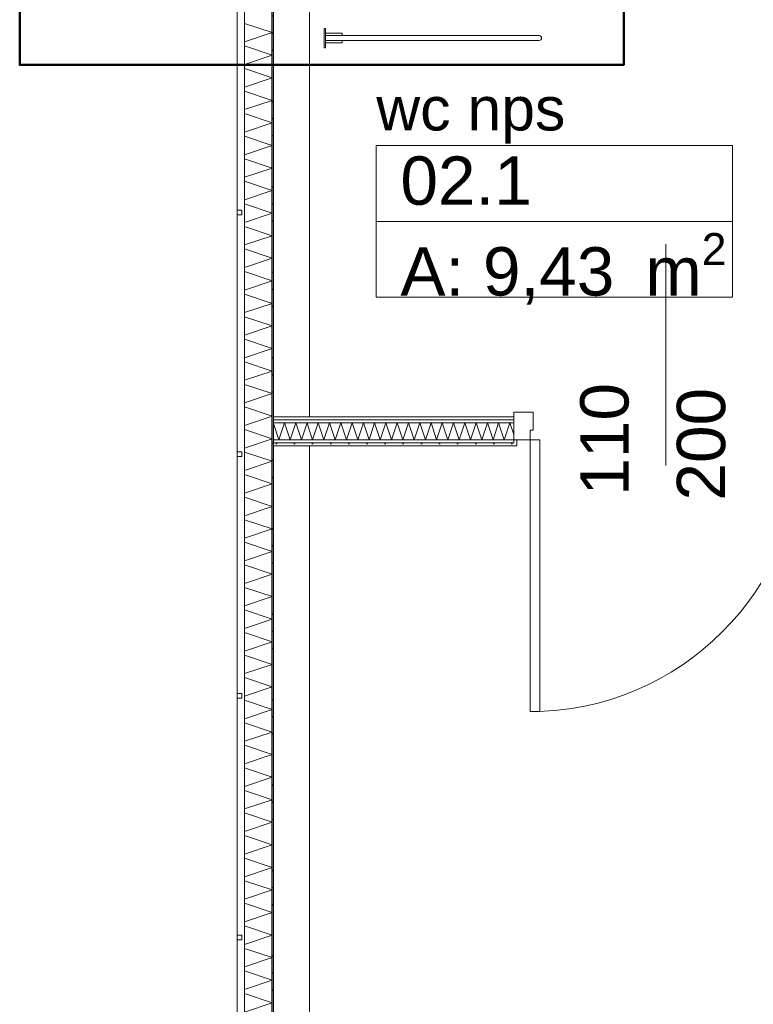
# Model space of a CAD drawing. Extents: x -7314 to 11761, y 144 to 9383.
# Tile 7 of 193: x 809 to 1113, y 1498 to 1906. Entities that reach past the tile are written whole.
import ezdxf
from ezdxf.xclip import XClip

# ---------------------------------------------------------------- set-up
doc = ezdxf.new("R2010")
doc.units = 0
doc.header["$MEASUREMENT"] = 0
doc.header["$XCLIPFRAME"] = 0
doc.linetypes.add('Krawędzie ukryte', pattern=[68, 48, -20])
doc.linetypes.add('Wipeout_Contour', pattern=[20000, 0, -20000])
for name, color, linetype in [('FORMA - Arch 01 - 220-A Ściany', 7, 'Continuous'), ('FORMA - Arch 01 - 410-K Osie', 7, 'Continuous'), ('FORMA - Arch 01 - 540-I Ogrzewanie', 7, 'Continuous'), ('FORMA - Arch 02 - Strefy', 7, 'Continuous'), ('FORMA - Arch 02 - Ściany zewnętrzne', 7, 'Continuous')]:
    doc.layers.add(name, color=color, linetype=linetype)
doc.styles.add('STYL_AUTOMATYCZNY_2', font='arial.ttf')
pattern_1 = [(0, (4185.3, -5972.398), (0, 7.5), [0, -7.5])]

# ---------------------------------------------------------------- blocks, each defined once
blk = doc.blocks.new('*X361')
at = {"layer": 'FORMA - Arch 01 - 220-A Ściany', "color": 7, "linetype": 'Continuous', "lineweight": 5, "ltscale": 0.025}
for p, q in [((902.04, 1904.1), (913.54, 1900.27)), ((913.54, 1900.27), (902.04, 1896.44)), ((902.04, 1894.77), (913.54, 1890.94)), ((913.54, 1890.94), (902.04, 1887.1)), ((902.04, 1885.44), (913.54, 1881.6)), ((913.54, 1881.6), (902.04, 1877.77)), ((902.04, 1876.1), (913.54, 1872.27)), ((913.54, 1872.27), (902.04, 1868.44)), ((902.04, 1866.77), (913.54, 1862.94)), ((913.54, 1862.94), (902.04, 1859.1)), ((902.04, 1857.44), (913.54, 1853.6)), ((913.54, 1853.6), (902.04, 1849.77)), ((902.04, 1848.1), (913.54, 1844.27)), ((913.54, 1844.27), (902.04, 1840.44)), ((902.04, 1838.77), (913.54, 1834.94)), ((913.54, 1834.94), (902.04, 1831.1)), ((902.04, 1829.44), (913.54, 1825.6)), ((913.54, 1825.6), (902.04, 1821.77)), ((902.04, 1820.1), (913.54, 1816.27)), ((913.54, 1816.27), (902.04, 1812.44)), ((902.04, 1810.77), (913.54, 1806.94)), ((913.54, 1806.94), (902.04, 1803.1)), ((902.04, 1801.44), (913.54, 1797.6)), ((913.54, 1797.6), (902.04, 1793.77)), ((902.04, 1792.1), (913.54, 1788.27)), ((913.54, 1788.27), (902.04, 1784.44)), ((902.04, 1782.77), (913.54, 1778.94)), ((913.54, 1778.94), (902.04, 1775.1)), ((902.04, 1773.44), (913.54, 1769.6)), ((913.54, 1769.6), (902.04, 1765.77)), ((902.04, 1764.1), (913.54, 1760.27)), ((913.54, 1760.27), (902.04, 1756.44)), ((902.04, 1754.77), (913.54, 1750.94)), ((913.54, 1750.94), (902.04, 1747.1)), ((902.04, 1745.44), (913.54, 1741.6)), ((913.54, 1741.6), (902.04, 1737.77)), ((902.04, 1736.1), (913.54, 1732.27)), ((913.54, 1732.27), (902.04, 1728.44)), ((902.04, 1726.77), (913.54, 1722.94)), ((913.54, 1722.94), (902.04, 1719.1)), ((902.04, 1717.44), (913.54, 1713.6)), ((913.54, 1713.6), (902.04, 1709.77)), ((902.04, 1708.1), (913.54, 1704.27)), ((913.54, 1704.27), (902.04, 1700.44)), ((902.04, 1698.77), (913.54, 1694.94)), ((913.54, 1694.94), (902.04, 1691.1)), ((902.04, 1689.44), (913.54, 1685.6)), ((913.54, 1685.6), (902.04, 1681.77)), ((902.04, 1680.1), (913.54, 1676.27)), ((913.54, 1676.27), (902.04, 1672.44)), ((902.04, 1670.77), (913.54, 1666.94)), ((913.54, 1666.94), (902.04, 1663.1)), ((902.04, 1661.44), (913.54, 1657.6)), ((913.54, 1657.6), (902.04, 1653.77)), ((902.04, 1652.1), (913.54, 1648.27)), ((913.54, 1648.27), (902.04, 1644.44)), ((902.04, 1642.77), (913.54, 1638.94)), ((913.54, 1638.94), (902.04, 1635.1)), ((902.04, 1633.44), (913.54, 1629.6)), ((913.54, 1629.6), (902.04, 1625.77)), ((902.04, 1624.1), (913.54, 1620.27)), ((913.54, 1620.27), (902.04, 1616.44)), ((902.04, 1614.77), (913.54, 1610.94)), ((913.54, 1610.94), (902.04, 1607.1)), ((902.04, 1605.44), (913.54, 1601.6)), ((913.54, 1601.6), (902.04, 1597.77)), ((902.04, 1596.1), (913.54, 1592.27)), ((913.54, 1592.27), (902.04, 1588.44)), ((902.04, 1586.77), (913.54, 1582.94)), ((913.54, 1582.94), (902.04, 1579.1)), ((902.04, 1577.44), (913.54, 1573.6)), ((913.54, 1573.6), (902.04, 1569.77)), ((902.04, 1568.1), (913.54, 1564.27)), ((913.54, 1564.27), (902.04, 1560.44)), ((902.04, 1558.77), (913.54, 1554.94)), ((913.54, 1554.94), (902.04, 1551.1)), ((902.04, 1549.44), (913.54, 1545.6)), ((913.54, 1545.6), (902.04, 1541.77)), ((902.04, 1540.1), (913.54, 1536.27)), ((913.54, 1536.27), (902.04, 1532.44)), ((902.04, 1530.77), (913.54, 1526.94)), ((913.54, 1526.94), (902.04, 1523.1)), ((902.04, 1521.44), (913.54, 1517.6)), ((913.54, 1517.6), (902.04, 1513.77)), ((902.04, 1512.1), (913.54, 1508.27)), ((913.54, 1508.27), (902.04, 1504.44)), ((902.04, 1502.77), (913.54, 1498.94)), ((913.54, 1498.94), (902.04, 1495.1))]:
    blk.add_line(p, q, dxfattribs=at)
blk = doc.blocks.new('*X416')
at = {"layer": 'FORMA - Arch 01 - 220-A Ściany', "color": 7, "linetype": 'Continuous', "lineweight": 5, "ltscale": 0.025}
for p, q in [((916.3, 1731.8), (914.04, 1738.58)), ((918.63, 1738.8), (916.3, 1731.8)), ((920.97, 1731.8), (918.63, 1738.8)), ((923.3, 1738.8), (920.97, 1731.8)), ((925.63, 1731.8), (923.3, 1738.8)), ((927.97, 1738.8), (925.63, 1731.8)), ((929.04, 1735.58), (927.97, 1738.8))]:
    blk.add_line(p, q, dxfattribs=at)
blk = doc.blocks.new('*X417')
at = {"layer": 'FORMA - Arch 01 - 220-A Ściany', "color": 7, "linetype": 'Continuous', "lineweight": 5, "ltscale": 0.025}
for p, q in [((930.3, 1731.8), (929.04, 1735.58)), ((932.63, 1738.8), (930.3, 1731.8)), ((934.97, 1731.8), (932.63, 1738.8)), ((937.3, 1738.8), (934.97, 1731.8)), ((939.63, 1731.8), (937.3, 1738.8)), ((941.97, 1738.8), (939.63, 1731.8)), ((944.3, 1731.8), (941.97, 1738.8)), ((946.63, 1738.8), (944.3, 1731.8)), ((948.97, 1731.8), (946.63, 1738.8)), ((951.3, 1738.8), (948.97, 1731.8)), ((953.63, 1731.8), (951.3, 1738.8)), ((955.97, 1738.8), (953.63, 1731.8)), ((958.3, 1731.8), (955.97, 1738.8)), ((960.63, 1738.8), (958.3, 1731.8)), ((962.97, 1731.8), (960.63, 1738.8)), ((965.3, 1738.8), (962.97, 1731.8)), ((967.63, 1731.8), (965.3, 1738.8)), ((969.97, 1738.8), (967.63, 1731.8)), ((972.3, 1731.8), (969.97, 1738.8)), ((974.63, 1738.8), (972.3, 1731.8)), ((976.97, 1731.8), (974.63, 1738.8)), ((979.3, 1738.8), (976.97, 1731.8)), ((981.63, 1731.8), (979.3, 1738.8)), ((983.97, 1738.8), (981.63, 1731.8)), ((986.3, 1731.8), (983.97, 1738.8)), ((988.63, 1738.8), (986.3, 1731.8)), ((990.97, 1731.8), (988.63, 1738.8)), ((993.3, 1738.8), (990.97, 1731.8)), ((995.63, 1731.8), (993.3, 1738.8)), ((997.97, 1738.8), (995.63, 1731.8)), ((1000.3, 1731.8), (997.97, 1738.8)), ((1002.63, 1738.8), (1000.3, 1731.8)), ((1004.97, 1731.8), (1002.63, 1738.8)), ((1007.3, 1738.8), (1004.97, 1731.8)), ((1009.63, 1731.8), (1007.3, 1738.8)), ((1011.97, 1738.8), (1009.63, 1731.8)), ((1013.56, 1734.03), (1011.97, 1738.8))]:
    blk.add_line(p, q, dxfattribs=at)
blk = doc.blocks.new('Rysunek_1_1', base_point=(4185.3, -5972.4))
at = {"layer": 'FORMA - Arch 01 - 220-A Ściany', "color": 7, "linetype": 'Continuous', "lineweight": 13, "ltscale": 0.025}
blk.add_arc((1020.36, 1731.8), 112.4, 270, 0, dxfattribs=at)
at = {"color": 254, "linetype": 'Wipeout_Contour', "lineweight": 0, "ltscale": 18256.97488}
blk.add_wipeout([(899.04, 7923.64), (899.04, 721.9), (902.04, 721.9), (902.04, 7923.64)], dxfattribs=at).dxf.layer = 'FORMA - Arch 01 - 220-A Ściany'
at = {"color": 254, "linetype": 'Wipeout_Contour', "lineweight": 0, "ltscale": 10686.731388}
blk.add_wipeout([(1323.04, 1971.9), (914.04, 1971.9), (914.04, 1741.3), (954.04, 1741.3), (1323.04, 1741.3)], dxfattribs=at).dxf.layer = 'FORMA - Arch 02 - Strefy'
at = {"layer": 'FORMA - Arch 01 - 220-A Ściany', "color": 7, "linetype": 'Continuous', "lineweight": 18, "ltscale": 0.025}
blk.add_line((902.04, 7923.64), (902.04, 721.9), dxfattribs=at)
at = {"layer": 'FORMA - Arch 01 - 220-A Ściany', "color": 7, "linetype": 'Continuous', "lineweight": 15, "ltscale": 0.025}
blk.add_line((1076.56, 1812.83), (1076.56, 1721.21), dxfattribs=at)
at = {"layer": 'FORMA - Arch 02 - Strefy', "color": 7, "linetype": 'Continuous', "lineweight": 13, "ltscale": 0.025}
for p, q in [((956.65, 1853.64), (1104.11, 1853.64)), ((956.65, 1822.21), (956.65, 1853.64)), ((1104.11, 1853.64), (1104.11, 1822.21)), ((1104.11, 1822.21), (956.65, 1822.21)), ((956.65, 1822.21), (1104.11, 1822.21)), ((956.65, 1790.78), (956.65, 1822.21)), ((1104.11, 1822.21), (1104.11, 1790.78)), ((1104.11, 1790.78), (956.65, 1790.78))]:
    blk.add_line(p, q, dxfattribs=at)
at = {"layer": 'FORMA - Arch 02 - Strefy', "color": 7, "linetype": 'Continuous', "lineweight": 13, "attachment_point": 1, "style": 'STYL_AUTOMATYCZNY_2'}
for s, insert, char_height in [('\\A1;{\\pql;\\pt0,460;\\fArial|b0|i0|c238|p0;\\W1.000000;A: 8,12\\fArial|b0|i0|c238|p0;\\W1.000000;\\A1{\\H.66x;\\S^  ;}\\fArial|b0|i0|c238|p0;\\W1.000000; m\\fArial|b0|i0|c238|p0;\\W1.000000;\\A1{\\H.66x;\\S2^  ;}}', (1095.5, 2037.94), 20), ('\\A1;{\\pql;\\pt0,460;\\fArial|b0|i0|c238|p0;\\W1.000000;wc nps\\fArial|b0|i0|c238|p0;\\W1.000000;\\A1{\\H.66x;\\S^  ;}\\fArial|b0|i0|c238|p0;\\W1.000000;\\fArial|b0|i0|c238|p0;\\W1.000000;\\A1{\\H.66x;\\S^  ;}}', (956.65, 1877.81), 18), ('\\A1;{\\pql;\\pt0,460;\\fArial|b0|i0|c238|p0;\\W1.000000;02.1\\fArial|b0|i0|c238|p0;\\W1.000000;\\A1{\\H.66x;\\S^  ;}\\fArial|b0|i0|c238|p0;\\W1.000000;\\fArial|b0|i0|c238|p0;\\W1.000000;\\A1{\\H.66x;\\S^  ;}}', (966.65, 1849.07), 20), ('\\A1;{\\pql;\\pt0,460;\\fArial|b0|i0|c238|p0;\\W1.000000;A: 9,43\\fArial|b0|i0|c238|p0;\\W1.000000;\\A1{\\H.66x;\\S^  ;}\\fArial|b0|i0|c238|p0;\\W1.000000; m\\fArial|b0|i0|c238|p0;\\W1.000000;\\A1{\\H.66x;\\S2^  ;}}', (966.65, 1817.36), 20)]:
    blk.add_mtext(s, dxfattribs=dict(at, insert=insert, char_height=char_height))
at = {"color": 254, "linetype": 'Wipeout_Contour', "lineweight": 0, "ltscale": 8513.493381}
blk.add_wipeout([(913.54, 950.9), (914.04, 950.9), (914.04, 2792.43), (913.54, 2792.43)], dxfattribs=at).dxf.layer = 'FORMA - Arch 01 - 220-A Ściany'
at = {"color": 254, "linetype": 'Wipeout_Contour', "lineweight": 0, "ltscale": 8463.955508}
blk.add_wipeout([(935.58, 1894.04), (935.58, 1902.04), (935.08, 1902.04), (935.08, 1894.04)], dxfattribs=at).dxf.layer = 'FORMA - Arch 01 - 540-I Ogrzewanie'
at = {"layer": 'FORMA - Arch 01 - 220-A Ściany', "linetype": 'Continuous', "lineweight": 5}
h = blk.add_hatch(dxfattribs=at)
h.set_pattern_fill('Aluminium_0001', style=0, pattern_type=2)
h.set_pattern_definition([(45, (4185.3, -5972.398), (-17.67767, 17.67767), []), (45, (4181.764, -5968.863), (-17.67767, 17.67767), []), (45, (4178.229, -5965.327), (-17.67767, 17.67767), [])])
h.paths.add_polyline_path([(913.54, 950.9), (914.04, 950.9), (914.04, 2792.43), (913.54, 2792.43)])
at = {"layer": 'FORMA - Arch 01 - 540-I Ogrzewanie', "color": 6, "linetype": 'Continuous', "lineweight": 15, "ltscale": 0.025, "flags": 128}
blk.add_lwpolyline([(935.58, 1894.04), (935.58, 1902.04), (935.08, 1902.04), (935.08, 1894.04)], close=True, dxfattribs=at)
at = {"color": 254, "linetype": 'Wipeout_Contour', "lineweight": 0, "ltscale": 18256.97488}
blk.add_wipeout([(899.04, 7923.64), (899.04, 721.9), (902.04, 721.9), (902.04, 7923.64)], dxfattribs=at).dxf.layer = 'FORMA - Arch 01 - 220-A Ściany'
at = {"layer": 'FORMA - Arch 01 - 220-A Ściany', "color": 7, "linetype": 'Continuous', "lineweight": 13, "ltscale": 0.025}
blk.add_line((899.04, 7923.64), (899.04, 721.9), dxfattribs=at)
at = {"layer": 'FORMA - Arch 01 - 220-A Ściany', "color": 7, "linetype": 'Continuous', "lineweight": 18, "ltscale": 0.025, "flags": 128}
blk.add_lwpolyline([(899.04, 7923.64), (902.04, 7923.64), (902.04, 721.9), (899.04, 721.9)], close=True, dxfattribs=at)
at = {"color": 254, "linetype": 'Wipeout_Contour', "lineweight": 0, "ltscale": 8470.603198}
blk.add_wipeout([(935.58, 1896.04), (942.58, 1896.04), (942.58, 1900.04), (935.58, 1900.04)], dxfattribs=at).dxf.layer = 'FORMA - Arch 01 - 540-I Ogrzewanie'
at = {"layer": 'FORMA - Arch 01 - 540-I Ogrzewanie', "color": 6, "linetype": 'Continuous', "lineweight": 15, "ltscale": 0.025, "flags": 128}
blk.add_lwpolyline([(935.58, 1896.04), (942.58, 1896.04), (942.58, 1900.04), (935.58, 1900.04)], close=True, dxfattribs=at)
at = {"color": 254, "linetype": 'Wipeout_Contour', "lineweight": 0, "ltscale": 18256.97488}
blk.add_wipeout([(899.04, 7923.64), (899.04, 721.9), (902.04, 721.9), (902.04, 7923.64)], dxfattribs=at).dxf.layer = 'FORMA - Arch 01 - 220-A Ściany'
at = {"layer": 'FORMA - Arch 01 - 220-A Ściany', "color": 7, "linetype": 'Continuous', "lineweight": 18, "ltscale": 0.025}
blk.add_line((902.04, 4618.9), (902.04, 721.9), dxfattribs=at)
at = {"color": 254, "linetype": 'Wipeout_Contour', "lineweight": 0, "ltscale": 19328.983271}
blk.add_wipeout([(935.58, 1897.04), (1024.08, 1897.04), (1024.08, 1897.04), (1024.79, 1897.34), (1025.08, 1898.04), (1024.79, 1898.75), (1024.08, 1899.04), (1024.08, 1899.04), (935.58, 1899.04)], dxfattribs=at).dxf.layer = 'FORMA - Arch 01 - 540-I Ogrzewanie'
at = {"layer": 'FORMA - Arch 01 - 540-I Ogrzewanie', "color": 6, "linetype": 'Continuous', "lineweight": 15, "ltscale": 0.025, "flags": 128}
blk.add_lwpolyline([(935.58, 1897.04), (935.58, 1899.04), (1024.08, 1899.04, -1), (1024.08, 1897.04)], format="xyb", close=True, dxfattribs=at)
at = {"color": 254, "linetype": 'Wipeout_Contour', "lineweight": 0, "ltscale": 18256.97488}
blk.add_wipeout([(899.04, 7923.64), (899.04, 721.9), (902.04, 721.9), (902.04, 7923.64)], dxfattribs=at).dxf.layer = 'FORMA - Arch 01 - 220-A Ściany'
at = {"layer": 'FORMA - Arch 01 - 220-A Ściany', "color": 7, "linetype": 'Continuous', "lineweight": 13, "ltscale": 0.025}
blk.add_line((899.04, 7923.64), (899.04, 721.9), dxfattribs=at)
at = {"layer": 'FORMA - Arch 01 - 220-A Ściany', "color": 7, "linetype": 'Continuous', "lineweight": 18, "ltscale": 0.025, "flags": 128}
blk.add_lwpolyline([(899.04, 7923.64), (902.04, 7923.64), (902.04, 721.9), (899.04, 721.9)], close=True, dxfattribs=at)
at = {"color": 254, "linetype": 'Wipeout_Contour', "lineweight": 0, "ltscale": 12755.502226}
blk.add_wipeout([(902.04, 950.9), (911.04, 950.9), (913.54, 950.9), (913.54, 2792.43), (911.04, 2792.43), (902.04, 2792.43)], dxfattribs=at).dxf.layer = 'FORMA - Arch 01 - 220-A Ściany'
at = {"layer": 'FORMA - Arch 01 - 220-A Ściany', "color": 7, "linetype": 'Continuous', "lineweight": 25, "ltscale": 0.025}
blk.add_line((913.54, 950.9), (913.54, 2792.43), dxfattribs=at)
at = {"layer": 'FORMA - Arch 01 - 220-A Ściany', "color": 7, "linetype": 'Continuous', "lineweight": 15, "ltscale": 0.025, "flags": 128}
blk.add_lwpolyline([(914.04, 950.9), (914.04, 2792.43)], dxfattribs=at)
at = {"color": 7, "linetype": 'Continuous', "lineweight": 13, "ltscale": 0.025}
blk.add_blockref('*X361', (0, 0), dxfattribs=at)
at = {"color": 254, "linetype": 'Wipeout_Contour', "lineweight": 0, "ltscale": 10481.606042}
blk.add_wipeout([(899.04, 3986.46), (899.04, 721.9), (902.04, 721.9), (902.04, 3986.46)], dxfattribs=at).dxf.layer = 'FORMA - Arch 01 - 220-A Ściany'
at = {"color": 254, "linetype": 'Wipeout_Contour', "lineweight": 0, "ltscale": 8293.446947}
blk.add_wipeout([(914.04, 1971.9), (914.04, 1741.3), (929.04, 1741.3), (929.04, 1971.9)], dxfattribs=at).dxf.layer = 'FORMA - Arch 02 - Ściany zewnętrzne'
at = {"color": 254, "linetype": 'Wipeout_Contour', "lineweight": 0, "ltscale": 7274.33036}
blk.add_wipeout([(914.04, 1729.3), (914.04, 1401.9), (929.04, 1401.9), (929.04, 1729.3)], dxfattribs=at).dxf.layer = 'FORMA - Arch 02 - Ściany zewnętrzne'
at = {"layer": 'FORMA - Arch 01 - 410-K Osie', "color": 7, "linetype": 'Krawędzie ukryte', "lineweight": 13, "ltscale": 0.025}
blk.add_line((914.04, 567.07), (914.04, 8978.35), dxfattribs=at)
at = {"layer": 'FORMA - Arch 02 - Ściany zewnętrzne', "color": 7, "linetype": 'Continuous', "lineweight": 15, "ltscale": 0.025}
for p, q in [((929.04, 1741.3), (914.04, 1741.3)), ((914.04, 1729.3), (929.04, 1729.3))]:
    blk.add_line(p, q, dxfattribs=at)
at = {"layer": 'FORMA - Arch 02 - Ściany zewnętrzne', "color": 7, "linetype": 'Continuous', "lineweight": 13, "ltscale": 0.025, "flags": 128}
for points in [[(914.04, 1971.9), (914.04, 1741.3)], [(929.04, 1741.3), (929.04, 1971.9)], [(914.04, 1729.3), (914.04, 1401.9)], [(929.04, 1401.9), (929.04, 1729.3)]]:
    blk.add_lwpolyline(points, dxfattribs=at)
at = {"color": 254, "linetype": 'Wipeout_Contour', "lineweight": 0, "ltscale": 8142.700367}
blk.add_wipeout([(899.04, 1826.9), (899.04, 1824.9), (901.04, 1824.9), (901.04, 1826.9)], dxfattribs=at).dxf.layer = 'FORMA - Arch 01 - 220-A Ściany'
at = {"color": 254, "linetype": 'Wipeout_Contour', "lineweight": 0, "ltscale": 7785.929539}
blk.add_wipeout([(899.04, 1726.9), (899.04, 1724.9), (901.04, 1724.9), (901.04, 1726.9)], dxfattribs=at).dxf.layer = 'FORMA - Arch 01 - 220-A Ściany'
at = {"color": 254, "linetype": 'Wipeout_Contour', "lineweight": 0, "ltscale": 7433.560943}
blk.add_wipeout([(899.04, 1626.9), (899.04, 1624.9), (901.04, 1624.9), (901.04, 1626.9)], dxfattribs=at).dxf.layer = 'FORMA - Arch 01 - 220-A Ściany'
at = {"color": 254, "linetype": 'Wipeout_Contour', "lineweight": 0, "ltscale": 7086.251322}
blk.add_wipeout([(899.04, 1526.9), (899.04, 1524.9), (901.04, 1524.9), (901.04, 1526.9)], dxfattribs=at).dxf.layer = 'FORMA - Arch 01 - 220-A Ściany'
at = {"layer": 'FORMA - Arch 01 - 220-A Ściany', "color": 7, "linetype": 'Continuous', "lineweight": 18, "ltscale": 0.025}
blk.add_line((902.04, 2792.43), (902.04, 950.9), dxfattribs=at)
at = {"color": 254, "linetype": 'Wipeout_Contour', "lineweight": 0, "ltscale": 7840.331197}
blk.add_wipeout([(914.04, 1730.55), (914.04, 1729.3), (929.04, 1729.3), (929.04, 1730.55)], dxfattribs=at).dxf.layer = 'FORMA - Arch 01 - 220-A Ściany'
at = {"layer": 'FORMA - Arch 01 - 220-A Ściany', "linetype": 'Continuous', "lineweight": 5}
h = blk.add_hatch(dxfattribs=at)
h.set_pattern_fill('Gips_0001', style=0, pattern_type=2)
h.set_pattern_definition(pattern_1)
h.paths.add_polyline_path([(914.04, 1730.55), (914.04, 1729.3), (929.04, 1729.3), (929.04, 1730.55)])
at = {"color": 254, "linetype": 'Wipeout_Contour', "lineweight": 0, "ltscale": 10481.606042}
blk.add_wipeout([(899.04, 3986.46), (899.04, 721.9), (902.04, 721.9), (902.04, 3986.46)], dxfattribs=at).dxf.layer = 'FORMA - Arch 01 - 220-A Ściany'
at = {"layer": 'FORMA - Arch 01 - 220-A Ściany', "color": 7, "linetype": 'Continuous', "lineweight": 13, "ltscale": 0.025}
blk.add_line((899.04, 3986.46), (899.04, 721.9), dxfattribs=at)
at = {"layer": 'FORMA - Arch 01 - 220-A Ściany', "color": 7, "linetype": 'Continuous', "lineweight": 18, "ltscale": 0.025, "flags": 128}
blk.add_lwpolyline([(899.04, 3986.46), (902.04, 3986.46), (902.04, 721.9), (899.04, 721.9)], close=True, dxfattribs=at)
at = {"color": 254, "linetype": 'Wipeout_Contour', "lineweight": 0, "ltscale": 7844.744457}
blk.add_wipeout([(914.04, 1731.8), (914.04, 1730.55), (929.04, 1730.55), (929.04, 1731.8)], dxfattribs=at).dxf.layer = 'FORMA - Arch 01 - 220-A Ściany'
at = {"layer": 'FORMA - Arch 01 - 220-A Ściany', "linetype": 'Continuous', "lineweight": 5}
h = blk.add_hatch(dxfattribs=at)
h.set_pattern_fill('Gips_0001', style=0, pattern_type=2)
h.set_pattern_definition(pattern_1)
h.paths.add_polyline_path([(914.04, 1731.8), (914.04, 1730.55), (929.04, 1730.55), (929.04, 1731.8)])
at = {"color": 254, "linetype": 'Wipeout_Contour', "lineweight": 0, "ltscale": 8142.700367}
blk.add_wipeout([(899.04, 1826.9), (899.04, 1824.9), (901.04, 1824.9), (901.04, 1826.9)], dxfattribs=at).dxf.layer = 'FORMA - Arch 01 - 220-A Ściany'
at = {"color": 254, "linetype": 'Wipeout_Contour', "lineweight": 0, "ltscale": 7785.929539}
blk.add_wipeout([(899.04, 1726.9), (899.04, 1724.9), (901.04, 1724.9), (901.04, 1726.9)], dxfattribs=at).dxf.layer = 'FORMA - Arch 01 - 220-A Ściany'
at = {"color": 254, "linetype": 'Wipeout_Contour', "lineweight": 0, "ltscale": 7433.560943}
blk.add_wipeout([(899.04, 1626.9), (899.04, 1624.9), (901.04, 1624.9), (901.04, 1626.9)], dxfattribs=at).dxf.layer = 'FORMA - Arch 01 - 220-A Ściany'
at = {"color": 254, "linetype": 'Wipeout_Contour', "lineweight": 0, "ltscale": 7086.251322}
blk.add_wipeout([(899.04, 1526.9), (899.04, 1524.9), (901.04, 1524.9), (901.04, 1526.9)], dxfattribs=at).dxf.layer = 'FORMA - Arch 01 - 220-A Ściany'
at = {"layer": 'FORMA - Arch 01 - 220-A Ściany', "color": 7, "linetype": 'Continuous', "lineweight": 13, "ltscale": 0.025}
for p, q in [((899.04, 1826.9), (899.04, 1824.9)), ((899.04, 1726.9), (899.04, 1724.9)), ((899.04, 1626.9), (899.04, 1624.9)), ((899.04, 1526.9), (899.04, 1524.9))]:
    blk.add_line(p, q, dxfattribs=at)
at = {"layer": 'FORMA - Arch 01 - 220-A Ściany', "color": 7, "linetype": 'Continuous', "lineweight": 18, "ltscale": 0.025, "flags": 128}
for points in [[(899.04, 1826.9), (901.04, 1826.9), (901.04, 1824.9), (899.04, 1824.9)], [(899.04, 1726.9), (901.04, 1726.9), (901.04, 1724.9), (899.04, 1724.9)], [(899.04, 1626.9), (901.04, 1626.9), (901.04, 1624.9), (899.04, 1624.9)], [(899.04, 1526.9), (901.04, 1526.9), (901.04, 1524.9), (899.04, 1524.9)]]:
    blk.add_lwpolyline(points, close=True, dxfattribs=at)
at = {"color": 254, "linetype": 'Wipeout_Contour', "lineweight": 0, "ltscale": 7859.314644}
blk.add_wipeout([(914.04, 1738.8), (914.04, 1731.8), (929.04, 1731.8), (929.04, 1738.8)], dxfattribs=at).dxf.layer = 'FORMA - Arch 01 - 220-A Ściany'
at = {"layer": 'FORMA - Arch 01 - 220-A Ściany', "color": 7, "linetype": 'Continuous', "lineweight": 15, "ltscale": 0.025, "flags": 128}
for points in [[(914.04, 1731.8), (914.04, 1730.55)], [(914.04, 1730.55), (914.04, 1729.3)]]:
    blk.add_lwpolyline(points, dxfattribs=at)
at = {"color": 7, "linetype": 'Continuous', "lineweight": 13, "ltscale": 0.025}
blk.add_blockref('*X416', (0, 0), dxfattribs=at)
at = {"color": 254, "linetype": 'Wipeout_Contour', "lineweight": 0, "ltscale": 7873.889564}
blk.add_wipeout([(914.04, 1740.05), (914.04, 1738.8), (929.04, 1738.8), (929.04, 1740.05)], dxfattribs=at).dxf.layer = 'FORMA - Arch 01 - 220-A Ściany'
at = {"color": 254, "linetype": 'Wipeout_Contour', "lineweight": 0, "ltscale": 7937.162087}
blk.add_wipeout([(929.04, 1729.3), (1013.56, 1729.3), (1013.56, 1730.55), (929.04, 1730.55)], dxfattribs=at).dxf.layer = 'FORMA - Arch 01 - 220-A Ściany'
at = {"layer": 'FORMA - Arch 01 - 220-A Ściany', "linetype": 'Continuous', "lineweight": 5}
h = blk.add_hatch(dxfattribs=at)
h.set_pattern_fill('Gips_0001', style=0, pattern_type=2)
h.set_pattern_definition(pattern_1)
h.paths.add_polyline_path([(914.04, 1740.05), (914.04, 1738.8), (929.04, 1738.8), (929.04, 1740.05)])
h = blk.add_hatch(dxfattribs=at)
h.set_pattern_fill('Gips_0001', style=0, pattern_type=2)
h.set_pattern_definition(pattern_1)
h.paths.add_polyline_path([(929.04, 1729.3), (1013.56, 1729.3), (1013.56, 1730.55), (929.04, 1730.55)])
at = {"color": 254, "linetype": 'Wipeout_Contour', "lineweight": 0, "ltscale": 7878.308142}
blk.add_wipeout([(914.04, 1741.3), (914.04, 1740.05), (929.04, 1740.05), (929.04, 1741.3)], dxfattribs=at).dxf.layer = 'FORMA - Arch 01 - 220-A Ściany'
at = {"color": 254, "linetype": 'Wipeout_Contour', "lineweight": 0, "ltscale": 7941.522003}
blk.add_wipeout([(1013.56, 1731.8), (929.04, 1731.8), (929.04, 1730.55), (1013.56, 1730.55)], dxfattribs=at).dxf.layer = 'FORMA - Arch 01 - 220-A Ściany'
at = {"layer": 'FORMA - Arch 01 - 220-A Ściany', "linetype": 'Continuous', "lineweight": 5}
h = blk.add_hatch(dxfattribs=at)
h.set_pattern_fill('Gips_0001', style=0, pattern_type=2)
h.set_pattern_definition(pattern_1)
h.paths.add_polyline_path([(914.04, 1741.3), (914.04, 1740.05), (929.04, 1740.05), (929.04, 1741.3)])
h = blk.add_hatch(dxfattribs=at)
h.set_pattern_fill('Gips_0001', style=0, pattern_type=2)
h.set_pattern_definition(pattern_1)
h.paths.add_polyline_path([(1013.56, 1731.8), (929.04, 1731.8), (929.04, 1730.55), (1013.56, 1730.55)])
at = {"layer": 'FORMA - Arch 01 - 220-A Ściany', "color": 7, "linetype": 'Continuous', "lineweight": 15, "ltscale": 0.025, "flags": 128}
for points in [[(914.04, 1741.3), (914.04, 1740.05)], [(914.04, 1740.05), (914.04, 1738.8)], [(914.04, 1738.8), (914.04, 1731.8)]]:
    blk.add_lwpolyline(points, dxfattribs=at)
at = {"layer": 'FORMA - Arch 02 - Ściany zewnętrzne', "color": 7, "linetype": 'Continuous', "lineweight": 15, "ltscale": 0.025}
blk.add_line((914.04, 1729.3), (929.04, 1729.3), dxfattribs=at)
at = {"color": 254, "linetype": 'Wipeout_Contour', "lineweight": 0, "ltscale": 7974.681876}
blk.add_wipeout([(1013.56, 1741.3), (929.04, 1741.3), (929.04, 1740.05), (1013.56, 1740.05)], dxfattribs=at).dxf.layer = 'FORMA - Arch 01 - 220-A Ściany'
at = {"layer": 'FORMA - Arch 01 - 220-A Ściany', "linetype": 'Continuous', "lineweight": 5}
h = blk.add_hatch(dxfattribs=at)
h.set_pattern_fill('Gips_0001', style=0, pattern_type=2)
h.set_pattern_definition(pattern_1)
h.paths.add_polyline_path([(1013.56, 1741.3), (929.04, 1741.3), (929.04, 1740.05), (1013.56, 1740.05)])
at = {"color": 254, "linetype": 'Wipeout_Contour', "lineweight": 0, "ltscale": 7970.31627}
blk.add_wipeout([(929.04, 1738.8), (1013.56, 1738.8), (1013.56, 1740.05), (929.04, 1740.05)], dxfattribs=at).dxf.layer = 'FORMA - Arch 01 - 220-A Ściany'
at = {"layer": 'FORMA - Arch 01 - 220-A Ściany', "linetype": 'Continuous', "lineweight": 5}
h = blk.add_hatch(dxfattribs=at)
h.set_pattern_fill('Gips_0001', style=0, pattern_type=2)
h.set_pattern_definition(pattern_1)
h.paths.add_polyline_path([(929.04, 1738.8), (1013.56, 1738.8), (1013.56, 1740.05), (929.04, 1740.05)])
at = {"layer": 'FORMA - Arch 01 - 220-A Ściany', "color": 7, "linetype": 'Continuous', "lineweight": 15, "ltscale": 0.025, "flags": 128}
blk.add_lwpolyline([(1013.56, 1741.3), (929.04, 1741.3)], dxfattribs=at)
at = {"layer": 'FORMA - Arch 02 - Ściany zewnętrzne', "color": 7, "linetype": 'Continuous', "lineweight": 15, "ltscale": 0.025}
blk.add_line((929.04, 1741.3), (914.04, 1741.3), dxfattribs=at)
at = {"color": 254, "linetype": 'Wipeout_Contour', "lineweight": 0, "ltscale": 7955.91666}
blk.add_wipeout([(929.04, 1738.8), (929.04, 1731.8), (1013.56, 1731.8), (1013.56, 1738.8)], dxfattribs=at).dxf.layer = 'FORMA - Arch 01 - 220-A Ściany'
at = {"layer": 'FORMA - Arch 01 - 220-A Ściany', "color": 7, "linetype": 'Continuous', "lineweight": 13, "ltscale": 0.025}
for p, q in [((1013.56, 1740.05), (929.04, 1740.05)), ((1013.56, 1738.8), (929.04, 1738.8))]:
    blk.add_line(p, q, dxfattribs=at)
at = {"layer": 'FORMA - Arch 01 - 220-A Ściany', "color": 7, "linetype": 'Continuous', "lineweight": 15, "ltscale": 0.025}
for p, q in [((1013.56, 1740.05), (1013.56, 1741.3)), ((1013.56, 1738.8), (1013.56, 1740.05))]:
    blk.add_line(p, q, dxfattribs=at)
at = {"layer": 'FORMA - Arch 02 - Ściany zewnętrzne', "color": 7, "linetype": 'Continuous', "lineweight": 13, "ltscale": 0.025}
for p, q in [((914.04, 1740.05), (929.04, 1740.05)), ((914.04, 1738.8), (929.04, 1738.8)), ((914.04, 1731.8), (929.04, 1731.8)), ((914.04, 1730.55), (929.04, 1730.55))]:
    blk.add_line(p, q, dxfattribs=at)
at = {"color": 7, "linetype": 'Continuous', "lineweight": 13, "ltscale": 0.025}
blk.add_blockref('*X417', (0, 0), dxfattribs=at)
at = {"layer": 'FORMA - Arch 01 - 220-A Ściany', "color": 7, "linetype": 'Continuous', "lineweight": 13, "insert": (1066.89, 1708.73), "char_height": 20, "attachment_point": 7, "rotation": 90, "style": 'STYL_AUTOMATYCZNY_2'}
blk.add_mtext('\\A1;{\\pql;\\pt0;\\fArial|b0|i0|c238|p0;\\W1.000000;110\\fArial|b0|i0|c238|p0;\\W1.000000;\\A1{\\H.66x;\\S^  ;}\\fArial|b0|i0|c238|p0;\\W1.000000;\\fArial|b0|i0|c238|p0;\\W1.000000;}', dxfattribs=at)
at = {"color": 254, "linetype": 'Wipeout_Contour', "lineweight": 0, "ltscale": 10029.114947}
blk.add_wipeout([(1014.81, 1729.3), (1014.81, 1731.8), (1013.56, 1731.8), (1013.56, 1730.55), (1013.56, 1729.3)], dxfattribs=at).dxf.layer = 'FORMA - Arch 01 - 220-A Ściany'
at = {"layer": 'FORMA - Arch 01 - 220-A Ściany', "linetype": 'Continuous', "lineweight": 5}
h = blk.add_hatch(dxfattribs=at)
h.set_pattern_fill('Gips_0001', style=0, pattern_type=2)
h.set_pattern_definition(pattern_1)
h.paths.add_polyline_path([(1014.81, 1729.3), (1014.81, 1731.8), (1013.56, 1731.8), (1013.56, 1730.55), (1013.56, 1729.3)])
at = {"layer": 'FORMA - Arch 01 - 220-A Ściany', "color": 7, "linetype": 'Continuous', "lineweight": 15, "ltscale": 0.025}
for p, q in [((1013.56, 1731.8), (1013.56, 1738.8)), ((1013.56, 1731.8), (1014.81, 1731.8)), ((1014.81, 1731.8), (1014.81, 1729.3)), ((1013.56, 1729.3), (1014.81, 1729.3)), ((1013.56, 1729.3), (1014.81, 1729.3))]:
    blk.add_line(p, q, dxfattribs=at)
at = {"layer": 'FORMA - Arch 01 - 220-A Ściany', "color": 7, "linetype": 'Continuous', "lineweight": 13, "ltscale": 0.025}
for p, q in [((929.04, 1731.8), (1013.56, 1731.8)), ((1013.56, 1730.55), (1013.56, 1731.8)), ((929.04, 1730.55), (1013.56, 1730.55))]:
    blk.add_line(p, q, dxfattribs=at)
at = {"layer": 'FORMA - Arch 01 - 220-A Ściany', "color": 7, "linetype": 'Continuous', "lineweight": 15, "ltscale": 0.025, "flags": 128}
blk.add_lwpolyline([(929.04, 1729.3), (1013.56, 1729.3)], dxfattribs=at)
at = {"color": 254, "linetype": 'Wipeout_Contour', "lineweight": 0, "ltscale": 12080.702203}
blk.add_wipeout([(1013.56, 1743.3), (1013.56, 1731.8), (1020.36, 1731.8), (1020.36, 1735.8), (1021.56, 1735.8), (1021.56, 1743.3)], dxfattribs=at).dxf.layer = 'FORMA - Arch 01 - 220-A Ściany'
at = {"layer": 'FORMA - Arch 01 - 220-A Ściany', "color": 7, "linetype": 'Continuous', "lineweight": 15, "ltscale": 0.025}
for p, q in [((1013.56, 1743.3), (1013.56, 1731.8)), ((1021.56, 1743.3), (1013.56, 1743.3)), ((1013.56, 1740.05), (1013.56, 1741.3)), ((1013.56, 1740.05), (1013.56, 1741.3)), ((1013.56, 1738.8), (1013.56, 1740.05)), ((1013.56, 1738.8), (1013.56, 1740.05)), ((1021.56, 1735.8), (1021.56, 1743.3)), ((1013.56, 1731.8), (1013.56, 1738.8)), ((1013.56, 1731.8), (1013.56, 1738.8)), ((1020.36, 1735.8), (1021.56, 1735.8)), ((1014.81, 1731.8), (1014.81, 1729.3))]:
    blk.add_line(p, q, dxfattribs=at)
at = {"color": 254, "linetype": 'Wipeout_Contour', "lineweight": 0, "ltscale": 7852.328688}
blk.add_wipeout([(1020.36, 1619.4), (1024.36, 1619.4), (1024.36, 1731.8), (1020.36, 1731.8)], dxfattribs=at).dxf.layer = 'FORMA - Arch 01 - 220-A Ściany'
at = {"layer": 'FORMA - Arch 01 - 220-A Ściany', "color": 7, "linetype": 'Continuous', "lineweight": 15, "ltscale": 0.025}
for p, q in [((1020.36, 1731.8), (1020.36, 1735.8)), ((1013.56, 1731.8), (1020.36, 1731.8))]:
    blk.add_line(p, q, dxfattribs=at)
at = {"layer": 'FORMA - Arch 01 - 220-A Ściany', "color": 7, "linetype": 'Continuous', "lineweight": 13, "ltscale": 0.025}
for p, q in [((1020.36, 1619.4), (1020.36, 1731.8)), ((1020.36, 1731.8), (1024.36, 1731.8)), ((1024.36, 1731.8), (1024.36, 1619.4)), ((1024.36, 1619.4), (1020.36, 1619.4))]:
    blk.add_line(p, q, dxfattribs=at)
at = {"layer": 'FORMA - Arch 01 - 220-A Ściany', "color": 7, "linetype": 'Continuous', "lineweight": 13, "insert": (1106.89, 1706.69), "char_height": 20, "attachment_point": 7, "rotation": 90, "style": 'STYL_AUTOMATYCZNY_2'}
blk.add_mtext('\\A1;{\\pql;\\pt0;\\fArial|b0|i0|c238|p0;\\W1.000000;200\\fArial|b0|i0|c238|p0;\\W1.000000;\\A1{\\H.66x;\\S^  ;}\\fArial|b0|i0|c238|p0;\\W1.000000;\\fArial|b0|i0|c238|p0;\\W1.000000;}', dxfattribs=at)

msp = doc.modelspace()

# ---------------------------------------------------------------- block references
at = {"lineweight": 20}
ref = msp.add_blockref('Rysunek_1_1', (4185.29965, -5972.39804), dxfattribs=at)
XClip(ref).set_block_clipping_path([(254.0251470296, 246.5573808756), (9689.7973583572, 9358.9497337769)])

# ---------------------------------------------------------------- next in the draw order: linework, layer by layer
at = {"lineweight": 50}
msp.add_lwpolyline([(809.04065, 2086.89689), (1059.04065, 2086.89689), (1059.04065, 1886.89689), (809.04065, 1886.89689), (809.04065, 2086.89689)], dxfattribs=at)

doc.saveas('drawing.dxf')
